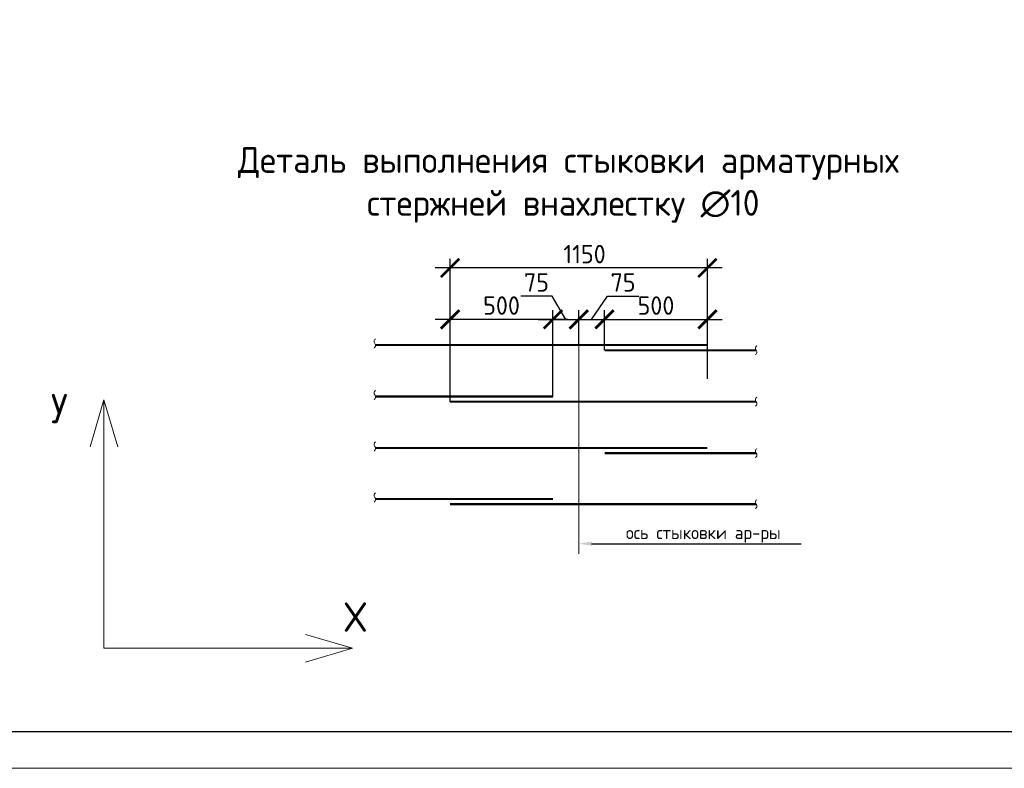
# Model space of a CAD drawing. Header units: millimetres. Extents: x -42044588 to 856694, y -806701 to 941911.
# Tile 185 of 256: x -106764 to -93375, y -300229 to -290042. Entities that reach past the tile are written whole.
import ezdxf
from ezdxf import colors
from ezdxf.entities.mleader import LeaderData, LeaderLine
from ezdxf.enums import TextEntityAlignment as Align
from ezdxf.math import Vec2, Vec3

# ---------------------------------------------------------------- set-up
doc = ezdxf.new("R2010")
doc.units = ezdxf.units.MM
doc.linetypes.add('______5', pattern=[1100, 800, -100, 100, -100])
doc.linetypes.add('CENTER2', pattern=[28.575, 19.05, -3.175, 3.175, -3.175])
for name, color, linetype, lineweight in [('0.20 __', 4, 'Continuous', 20), ('Арматура', 152, 'Continuous', 40), ('Выноски', 20, 'Continuous', 20), ('Осевая', 10, 'CENTER2', 20), ('Оси', 40, '______5', 18), ('подоснова', 151, 'Continuous', 5), ('РАЗМЕРЫ', 1, 'Continuous', 9), ('Текст', 7, 'Continuous', 25), ('ТОНКИЕ', 7, 'Continuous', 9), ('Узлы', 7, 'Continuous', 0)]:
    doc.layers.add(name, color=color, linetype=linetype, lineweight=lineweight)
doc.layers.add('ТОЛСТЫЕ_ОСНОВНЫЕ', color=6, linetype='Continuous')
doc.styles.add('GOST-2.304_Type-B', font='GOST_Common.ttf')
doc.styles.add('ГОСТ', font='GOST_Common.ttf')
doc.styles.add('Украинский', font='isocpeur.ttf', dxfattribs={"oblique": 12})
doc.dimstyles.new('5х', dxfattribs={"dimscale": 100, "dimtxt": 2.5, "dimasz": 2.5, "dimexe": 1.25, "dimexo": 0, "dimtad": 1, "dimdec": 0, "dimlfac": 0.2, "dimtxsty": 'GOST-2.304_Type-B', "dimblk": 'ARCHTICK', "dimcen": 2.5, "dimdle": 2, "dimadec": 0, "dimazin": 2, "dimtfac": 0.75, "dimtdec": 0, "dimtmove": 1, "dimatfit": 3, "dimfxl": 0, "dimtolj": 1, "dimarcsym": 0})

# ---------------------------------------------------------------- blocks, each defined once
blk = doc.blocks.new('A$Cd09756da')
at = {"layer": 'Текст', "color": 7, "attachment_point": 1, "style": 'ГОСТ'}
for s, width, heights, insert, char_height in [('\\pi594.35517;{\\fTimes New Roman|b0|i0|c204|p18;\\C256;Строительство жилого комплекса со  встроенными помещениями \\P\\pi1441.86779;общественного-делового, коммерческого назначения и \\P\\pi41.3631;поликлиническим учреждением по адресу: г. Чита, ул. 1-я Коллективная}', 11543.07, [0], (-11741, 4333), 250), ('\\pi389.01406;{\\fTimes New Roman|b0|i0|c204|p18;\\C256;«Жилой дом со встроенными помещениями \\P\\pi641.91601;общественно-делового и коммерческого \\P\\pi302.06381;назначения на первом этаже здания», поз. 3.1\\P}', 7000, [1500], (-12014, 2803), 225)]:
    blk.add_mtext_dynamic_manual_height_columns(s, width=width, gutter_width=12.5, heights=heights, dxfattribs=dict(at, insert=insert, char_height=char_height))
blk = doc.blocks.new('*U6686')
at = {"layer": 'ТОЛСТЫЕ_ОСНОВНЫЕ', "color": 6}
blk.add_lwpolyline([(20, 5), (886, 5), (886, 415), (20, 415)], close=True, dxfattribs=at)
at = {"layer": 'ТОНКИЕ'}
blk.add_lwpolyline([(0, 0), (891, 0), (891, 420), (0, 420)], close=True, dxfattribs=at)
blk = doc.blocks.new('_ArchTick')
at = {"color": 0, "linetype": 'ByBlock', "const_width": 0.15}
blk.add_lwpolyline([(-0.5, -0.5), (0.5, 0.5)], dxfattribs=at)
blk = doc.blocks.new('*D6066')
at = {"layer": 'DEFPOINTS', "color": 0, "linetype": 'Continuous', "transparency": 16777216}
for p in [(-100912, -294120), (-100912, -294470), (-99512, -295170)]:
    blk.add_point(p, dxfattribs=at)
at = {"layer": 'РАЗМЕРЫ', "color": 0, "linetype": 'Continuous', "lineweight": -2, "transparency": 16777216}
for p, q in [((-100912, -294470), (-100912, -293995)), ((-99512, -295170), (-99512, -293995)), ((-99312, -294120), (-101112, -294120))]:
    blk.add_line(p, q, dxfattribs=at)
at = {"layer": 'РАЗМЕРЫ', "color": 0, "linetype": 'Continuous', "lineweight": -2, "transparency": 16777216, "xscale": 250, "yscale": 250, "zscale": 250, "rotation": 180}
blk.add_blockref('_ArchTick', (-100912, -294120), dxfattribs=at)
at = {"layer": 'РАЗМЕРЫ', "color": 0, "linetype": 'Continuous', "lineweight": -2, "transparency": 16777216, "xscale": 250, "yscale": 250, "zscale": 250}
blk.add_blockref('_ArchTick', (-99512, -294120), dxfattribs=at)
at = {"layer": 'РАЗМЕРЫ', "color": 0, "linetype": 'Continuous', "lineweight": 0, "transparency": 16777216, "insert": (-100212, -293932), "char_height": 250, "attachment_point": 5, "style": 'GOST-2.304_Type-B'}
blk.add_mtext('\\A1;500', dxfattribs=at)
blk = doc.blocks.new('*D6067')
at = {"layer": 'DEFPOINTS', "color": 0, "linetype": 'Continuous', "transparency": 16777216}
for p in [(-97412, -294120), (-98812, -294540), (-97412, -294470)]:
    blk.add_point(p, dxfattribs=at)
at = {"layer": 'РАЗМЕРЫ', "color": 0, "linetype": 'Continuous', "lineweight": -2, "transparency": 16777216}
for p, q in [((-98812, -294540), (-98812, -293995)), ((-97412, -294470), (-97412, -293995)), ((-99012, -294120), (-97212, -294120))]:
    blk.add_line(p, q, dxfattribs=at)
at = {"layer": 'РАЗМЕРЫ', "color": 0, "linetype": 'Continuous', "lineweight": -2, "transparency": 16777216, "xscale": 250, "yscale": 250, "zscale": 250, "rotation": 180}
blk.add_blockref('_ArchTick', (-98812, -294120), dxfattribs=at)
at = {"layer": 'РАЗМЕРЫ', "color": 0, "linetype": 'Continuous', "lineweight": -2, "transparency": 16777216, "xscale": 250, "yscale": 250, "zscale": 250}
blk.add_blockref('_ArchTick', (-97412, -294120), dxfattribs=at)
at = {"layer": 'РАЗМЕРЫ', "color": 0, "linetype": 'Continuous', "lineweight": 0, "transparency": 16777216, "insert": (-98112, -293932), "char_height": 250, "attachment_point": 5, "style": 'GOST-2.304_Type-B'}
blk.add_mtext('\\A1;500', dxfattribs=at)
blk = doc.blocks.new('*D6068')
at = {"layer": 'DEFPOINTS', "color": 0, "linetype": 'Continuous', "transparency": 16777216}
for p in [(-100912, -293420), (-97412, -294927), (-100912, -295240)]:
    blk.add_point(p, dxfattribs=at)
at = {"layer": 'РАЗМЕРЫ', "color": 0, "linetype": 'Continuous', "lineweight": -2, "transparency": 16777216}
for p, q in [((-100912, -295240), (-100912, -293295)), ((-97412, -294927), (-97412, -293295)), ((-97212, -293420), (-101112, -293420))]:
    blk.add_line(p, q, dxfattribs=at)
at = {"layer": 'РАЗМЕРЫ', "color": 0, "linetype": 'Continuous', "lineweight": -2, "transparency": 16777216, "xscale": 250, "yscale": 250, "zscale": 250, "rotation": 180}
blk.add_blockref('_ArchTick', (-100912, -293420), dxfattribs=at)
at = {"layer": 'РАЗМЕРЫ', "color": 0, "linetype": 'Continuous', "lineweight": -2, "transparency": 16777216, "xscale": 250, "yscale": 250, "zscale": 250}
blk.add_blockref('_ArchTick', (-97412, -293420), dxfattribs=at)
at = {"layer": 'РАЗМЕРЫ', "color": 0, "linetype": 'Continuous', "lineweight": 0, "transparency": 16777216, "insert": (-99083, -293232), "char_height": 250, "attachment_point": 5, "style": 'GOST-2.304_Type-B'}
blk.add_mtext('\\A1;1150', dxfattribs=at)
blk = doc.blocks.new('*D6069')
at = {"layer": 'DEFPOINTS', "color": 0, "linetype": 'Continuous', "transparency": 16777216}
for p in [(-99162, -294120), (-99512, -294528), (-99162, -294470)]:
    blk.add_point(p, dxfattribs=at)
at = {"layer": 'РАЗМЕРЫ', "color": 0, "linetype": 'Continuous', "lineweight": -2, "transparency": 16777216}
for p, q in [((-99525, -293805), (-99949, -293805)), ((-99337, -294120), (-99525, -293805)), ((-99512, -294528), (-99512, -293995)), ((-99162, -294470), (-99162, -293995)), ((-99712, -294120), (-98962, -294120))]:
    blk.add_line(p, q, dxfattribs=at)
at = {"layer": 'РАЗМЕРЫ', "color": 0, "linetype": 'Continuous', "lineweight": -2, "transparency": 16777216, "xscale": 250, "yscale": 250, "zscale": 250, "rotation": 180}
blk.add_blockref('_ArchTick', (-99512, -294120), dxfattribs=at)
at = {"layer": 'РАЗМЕРЫ', "color": 0, "linetype": 'Continuous', "lineweight": -2, "transparency": 16777216, "xscale": 250, "yscale": 250, "zscale": 250}
blk.add_blockref('_ArchTick', (-99162, -294120), dxfattribs=at)
at = {"layer": 'РАЗМЕРЫ', "color": 0, "linetype": 'Continuous', "lineweight": 0, "transparency": 16777216, "insert": (-99737, -293617), "char_height": 250, "attachment_point": 5, "style": 'GOST-2.304_Type-B'}
blk.add_mtext('\\A1;75', dxfattribs=at)
blk = doc.blocks.new('*D6070')
at = {"layer": 'DEFPOINTS', "color": 0, "linetype": 'Continuous', "transparency": 16777216}
for p in [(-98812, -294120), (-99162, -294470), (-98812, -294528)]:
    blk.add_point(p, dxfattribs=at)
at = {"layer": 'РАЗМЕРЫ', "color": 0, "linetype": 'Continuous', "lineweight": -2, "transparency": 16777216}
for p, q in [((-98987, -294120), (-98771, -293805)), ((-98771, -293805), (-98347, -293805)), ((-99162, -294470), (-99162, -293995)), ((-98812, -294528), (-98812, -293995)), ((-99362, -294120), (-98612, -294120))]:
    blk.add_line(p, q, dxfattribs=at)
at = {"layer": 'РАЗМЕРЫ', "color": 0, "linetype": 'Continuous', "lineweight": -2, "transparency": 16777216, "xscale": 250, "yscale": 250, "zscale": 250, "rotation": 180}
blk.add_blockref('_ArchTick', (-99162, -294120), dxfattribs=at)
at = {"layer": 'РАЗМЕРЫ', "color": 0, "linetype": 'Continuous', "lineweight": -2, "transparency": 16777216, "xscale": 250, "yscale": 250, "zscale": 250}
blk.add_blockref('_ArchTick', (-98812, -294120), dxfattribs=at)
at = {"layer": 'РАЗМЕРЫ', "color": 0, "linetype": 'Continuous', "lineweight": 0, "transparency": 16777216, "insert": (-98559, -293617), "char_height": 250, "attachment_point": 5, "style": 'GOST-2.304_Type-B'}
blk.add_mtext('\\A1;75', dxfattribs=at)

msp = doc.modelspace()

# ---------------------------------------------------------------- linework, layer by layer
at = {"layer": '0.20 __', "color": 2}
for points in [[(-101925.269, -294385.305), (-101944.519, -294416.805), (-101925.269, -294479.805), (-101944.519, -294511.305)], [(-96739.805, -294477.324), (-96759.055, -294508.824), (-96739.805, -294571.824), (-96759.055, -294603.324)], [(-101925.269, -295085.305), (-101944.519, -295116.805), (-101925.269, -295179.805), (-101944.519, -295211.305)], [(-96739.805, -295177.324), (-96759.055, -295208.824), (-96739.805, -295271.824), (-96759.055, -295303.324)], [(-101925.269, -295785.305), (-101944.519, -295816.805), (-101925.269, -295879.805), (-101944.519, -295911.305)], [(-96739.805, -295877.324), (-96759.055, -295908.824), (-96739.805, -295971.824), (-96759.055, -296003.324)], [(-101925.269, -296479.419), (-101944.519, -296510.919), (-101925.269, -296573.919), (-101944.519, -296605.419)], [(-96739.805, -296571.438), (-96759.055, -296602.938), (-96739.805, -296665.938), (-96759.055, -296697.438)]]:
    msp.add_spline(points, degree=3, dxfattribs=at)
at = {"layer": 'Арматура', "const_width": 28}
for points in [[(-101926.122, -294469.666), (-97411.54, -294469.666)], [(-98811.54, -294540.324), (-96749.43, -294540.324)], [(-101926.122, -295169.666), (-99511.54, -295169.666)], [(-100911.54, -295240.324), (-96749.43, -295240.324)], [(-101926.122, -295869.666), (-97411.54, -295869.666)], [(-98811.54, -295940.324), (-96749.43, -295940.324)], [(-101926.122, -296563.779), (-99511.54, -296563.779)], [(-100911.54, -296634.438), (-96749.43, -296634.438)]]:
    msp.add_lwpolyline(points, dxfattribs=at)
at = {"layer": 'Оси', "ltscale": 45}
msp.add_line((-99161.54, -294119.666), (-99161.54, -297311.299), dxfattribs=at)
at = {"layer": 'подоснова'}
for p, q in [((-105619.016, -295215.713), (-105806.624, -295853.263)), ((-105619.016, -295215.713), (-105619.016, -298596.319)), ((-105619.016, -295215.713), (-105431.408, -295853.263)), ((-102238.41, -298596.319), (-102875.96, -298408.71)), ((-105619.016, -298596.319), (-102238.41, -298596.319)), ((-102238.41, -298596.319), (-102875.96, -298783.927))]:
    msp.add_line(p, q, dxfattribs=at)

# ---------------------------------------------------------------- block references
at = {"xscale": 100, "yscale": 100, "zscale": 100}
msp.add_blockref('*U6686', (-109039.712, -300229.291), dxfattribs=at)
at = {"lineweight": 50, "ltscale": 100}
msp.add_blockref('A$Cd09756da', (-115050.914, -299315.859), dxfattribs=at)

# ---------------------------------------------------------------- texts
at = {"layer": 'Выноски', "color": 240, "true_color": 0xed1f24, "insert": (-133538.641, -292687.691), "char_height": 250, "width": 18219.65973, "attachment_point": 1, "style": 'ГОСТ'}
msp.add_mtext('\\pi-500,l500;В выделенной области представлена замененная ( актуальная) версия. Содержание изменения см. в листе разрешения на внесение изменений{\\H1.025x; }', dxfattribs=at)
at = {"layer": 'Осевая', "style": 'GOST-2.304_Type-B'}
for s, p in [('У', (-106224.154, -295334.422)), ('Х', (-102198.668, -298171.366))]:
    msp.add_text(s, height=400, dxfattribs=at).set_placement(p, align=Align.MIDDLE_CENTER)
at = {"layer": 'Текст', "color": 7, "insert": (-127050.914, -297815.859), "char_height": 250, "attachment_point": 1, "style": 'ГОСТ'}
msp.add_mtext_dynamic_manual_height_columns('\\pi3500;\\P\\pi947.53788;Плита на отм. +27,900 (опалубка)', width=7000, gutter_width=12.5, heights=[1500], dxfattribs=at)
at = {"layer": 'Узлы', "color": 80, "linetype": 'Continuous', "lineweight": 0, "attachment_point": 5, "style": 'GOST-2.304_Type-B'}
for s, insert, char_height, width in [('\\pi136.85;Деталь выполнения стыковки арматурных стержней внахлестку ∅10', (-99371.855, -292290.479), 350, 10464.96038), ('ось стыковки ар-ры', (-97468.434, -297046.524), 175, 7325.47227)]:
    msp.add_mtext(s, dxfattribs=dict(at, insert=insert, char_height=char_height, width=width))

# ---------------------------------------------------------------- dimensions: what is measured, and where the dimension line sits
at = {"layer": 'РАЗМЕРЫ', "linetype": 'Continuous', "lineweight": 0}
for base, p1, p2, text, picture, middle in [((-100911.54, -293419.666), (-97411.54, -294926.646), (-100911.54, -295240.324), '1150', '*D6068', (-99082.671, -293419.666)), ((-99161.54, -294119.666), (-99511.54, -294528.392), (-99161.54, -294469.666), '75', '*D6069', (-99587.748, -293804.666)), ((-98811.54, -294119.666), (-99161.54, -294469.666), (-98811.54, -294528.392), '75', '*D6070', (-98708.526, -293804.666)), ((-100911.54, -294119.666), (-99511.54, -295169.666), (-100911.54, -294469.666), '500', '*D6066', (-100211.54, -294119.666)), ((-97411.54, -294119.666), (-98811.54, -294540.324), (-97411.54, -294469.666), '500', '*D6067', (-98111.54, -294119.666))]:
    dim = msp.add_linear_dim(base=base, p1=p1, p2=p2, text=text, dimstyle='5х', dxfattribs=at)
    dim.commit()
    dim.dimension.update_dxf_attribs({"geometry": picture, "text_midpoint": middle, "dimtype": 160})

# ---------------------------------------------------------------- leaders
at = {"layer": 'Выноски', "ltscale": 0.1}
ml = msp.add_multileader_mtext('Standard', dxfattribs=at)
ml.set_content('', color=256, style='Украинский')
ml.set_leader_properties()
ml.build(insert=Vec2(0, 0))
ml.multileader.update_dxf_attribs({"text_right_attachment_type": 6, "arrow_head_size": 175})
ctx = ml.context
ctx.base_point, ctx.char_height, ctx.arrow_head_size, ctx.landing_gap_size, ctx.plane_origin = Vec3(-96138.127, -297172.413), 0.126, 175, 0.063, Vec3(-97943.572, -299378.668)
ctx.right_attachment = 6
notes = []
notes.append((ctx, [(1, (1, 1, 0), (-98636.54, -297172.413), (1, 0), 2498.413, [(0, [(-99161.54, -297172.413)], 0, [])])]))
ctx.mtext.insert, ctx.mtext.flow_direction = Vec3(-96138.064, -297172.35), 5
for ctx, leaders in notes:
    for number, flags, end, landing, length, lines in leaders:
        leader = LeaderData()
        leader.index, (leader.has_last_leader_line, leader.has_dogleg_vector, leader.attachment_direction) = number, flags
        leader.last_leader_point, leader.dogleg_vector, leader.dogleg_length = Vec3(end), Vec3(landing), length
        for number, points, colour, breaks in lines:
            line = LeaderLine()
            line.index, line.vertices, line.color, line.breaks = number, Vec3.list(points), colors.encode_raw_color(colour), breaks
            leader.lines.append(line)
        ctx.leaders.append(leader)

doc.saveas('drawing.dxf')
